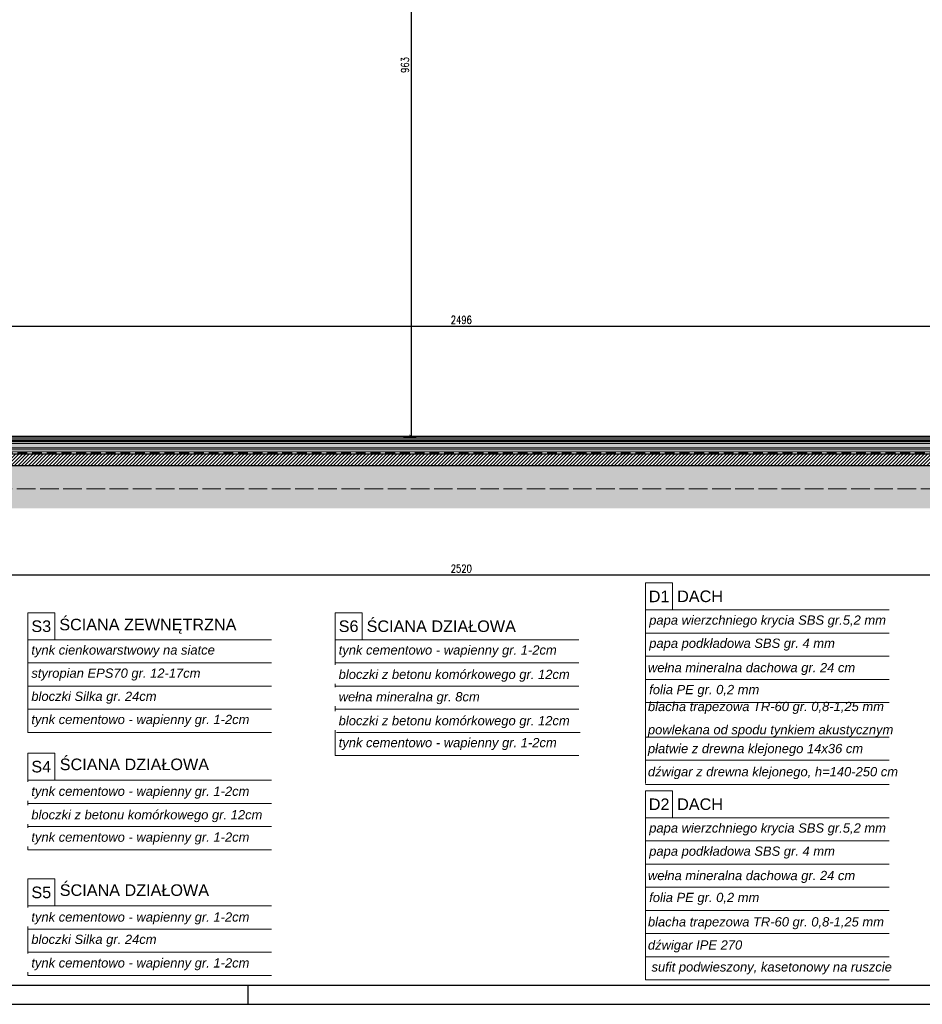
# Model space of a CAD drawing. Header units: millimetres. Extents: x 0 to 111311, y -48878 to -25280.
# Tile 68 of 161: x 76007 to 77176, y -43885 to -42609. Entities that reach past the tile are written whole.
import ezdxf

# ---------------------------------------------------------------- set-up
doc = ezdxf.new("R2010")
doc.units = ezdxf.units.MM
doc.linetypes.add('ACAD_ISO02W100', pattern=[15, 12, -3])
doc.linetypes.add('DASHED', pattern=[19.05, 12.7, -6.35])
doc.layers.get('Defpoints').update_dxf_attribs({"color": 30})
for name, color, linetype, lineweight in [('0.05', 74, 'Continuous', 5), ('izol term', 30, 'BATTING', 0), ('J wymiary', 1, 'Continuous', 9), ('kreskowanie', 250, 'Continuous', 9), ('OPIS', 7, 'Continuous', 5), ('sciany', 252, 'Continuous', 30)]:
    doc.layers.add(name, color=color, linetype=linetype, lineweight=lineweight)
doc.layers.add('A_Ściany', color=7, linetype='Continuous')
doc.layers.add('e-cad_opisy', color=7, linetype='Continuous')
doc.layers.add('HATCH', color=7, linetype='Continuous', lineweight=5, true_color=0x6e6e6e)
doc.styles.add('e-cad_1', font='simplex.shx', dxfattribs={"width": 0.8})
doc.styles.get("Standard").update_dxf_attribs({"font": 'arial.ttf'})
doc.linetypes.add('BATTING', pattern='A,0.00254,-2.54,[134,ltypeshp.shx,S=2.54,R=0,X=-2.54,Y=0],-5.08,[134,ltypeshp.shx,S=2.54,R=180,X=2.54,Y=0],-2.54', length=10.16254)
doc.dimstyles.new('e-cad_1_50_[cm]', dxfattribs={"dimscale": 5, "dimtxt": 2, "dimasz": 1, "dimexe": 1.25, "dimexo": 0.625, "dimtad": 1, "dimdec": 0, "dimrnd": 0.1, "dimzin": 1, "dimtxsty": 'e-cad_1', "dimblk": 'ARCHTICK', "dimcen": 2.5, "dimclrd": 7, "dimclre": 7, "dimclrt": 7, "dimadec": 0, "dimazin": 0, "dimtfac": 1, "dimtmove": 1, "dimatfit": 3, "dimldrblk": 'OBLIQUE', "dimfxl": 2, "dimfxlon": 1, "dimarcsym": 0})

# ---------------------------------------------------------------- blocks, each defined once
blk = doc.blocks.new('_ArchTick')
at = {"color": 0, "linetype": 'ByBlock', "const_width": 0.15}
blk.add_lwpolyline([(-0.5, -0.5), (0.5, 0.5)], dxfattribs=at)
blk = doc.blocks.new('*D1859')
at = {"layer": 'Defpoints', "color": 0, "ltscale": 2}
for p in [(77826.4, -43006.1), (77826.4, -43020.2), (75330.9, -43053.1)]:
    blk.add_point(p, dxfattribs=at)
at = {"layer": 'J wymiary', "color": 7, "lineweight": -2, "ltscale": 2}
for p, q in [((75330.9, -43016.1), (75330.9, -42999.8)), ((75330.9, -43006.1), (77826.4, -43006.1)), ((77826.4, -43016.1), (77826.4, -42999.8))]:
    blk.add_line(p, q, dxfattribs=at)
at = {"layer": 'J wymiary', "color": 7, "lineweight": -2, "ltscale": 2, "xscale": 5, "yscale": 5, "zscale": 5, "rotation": 180}
blk.add_blockref('_ArchTick', (75330.9, -43006.1), dxfattribs=at)
at = {"layer": 'J wymiary', "color": 7, "lineweight": -2, "ltscale": 2, "xscale": 5, "yscale": 5, "zscale": 5}
blk.add_blockref('_ArchTick', (77826.4, -43006.1), dxfattribs=at)
at = {"layer": 'J wymiary', "color": 7, "ltscale": 2, "insert": (76578.7, -42998), "char_height": 10, "attachment_point": 5, "style": 'e-cad_1'}
blk.add_mtext('2496', dxfattribs=at)
blk = doc.blocks.new('_Oblique')
at = {"layer": 'kreskowanie', "color": 0, "lineweight": -2}
blk.add_line((-0.5, -0.5), (0.5, 0.5), dxfattribs=at)
blk = doc.blocks.new('*D1864')
at = {"layer": 'Defpoints', "color": 0, "ltscale": 2}
for p in [(75318.9, -43269.3), (77838.4, -43269.3), (77838.4, -43328.4)]:
    blk.add_point(p, dxfattribs=at)
at = {"layer": 'J wymiary', "color": 7, "lineweight": -2, "ltscale": 2}
for p, q in [((75318.9, -43318.4), (75318.9, -43334.6)), ((75318.9, -43328.4), (77838.4, -43328.4)), ((77838.4, -43318.4), (77838.4, -43334.6))]:
    blk.add_line(p, q, dxfattribs=at)
at = {"layer": 'J wymiary', "color": 7, "lineweight": -2, "ltscale": 2, "xscale": 5, "yscale": 5, "zscale": 5, "rotation": 180}
blk.add_blockref('_ArchTick', (75318.9, -43328.4), dxfattribs=at)
at = {"layer": 'J wymiary', "color": 7, "lineweight": -2, "ltscale": 2, "xscale": 5, "yscale": 5, "zscale": 5}
blk.add_blockref('_ArchTick', (77838.4, -43328.4), dxfattribs=at)
at = {"layer": 'J wymiary', "color": 7, "ltscale": 2, "insert": (76578.7, -43320.2), "char_height": 10, "attachment_point": 5, "style": 'e-cad_1'}
blk.add_mtext('2520', dxfattribs=at)
blk = doc.blocks.new('*D1893')
at = {"layer": 'Defpoints', "color": 0, "ltscale": 2}
for p in [(76433.9, -42186.3), (76433.9, -43149.3), (76513.9, -43149.3)]:
    blk.add_point(p, dxfattribs=at)
at = {"layer": 'J wymiary', "color": 7, "lineweight": -2, "ltscale": 2}
for p, q in [((76503.9, -42186.3), (76520.2, -42186.3)), ((76513.9, -42186.3), (76513.9, -43149.3)), ((76503.9, -43149.3), (76520.2, -43149.3))]:
    blk.add_line(p, q, dxfattribs=at)
at = {"layer": 'J wymiary', "color": 7, "lineweight": -2, "ltscale": 2, "xscale": 5, "yscale": 5, "zscale": 5}
for p, rotation in [((76513.9, -42186.3), 90), ((76513.9, -43149.3), 270)]:
    blk.add_blockref('_ArchTick', p, dxfattribs=dict(at, rotation=rotation))
at = {"layer": 'J wymiary', "color": 7, "ltscale": 2, "insert": (76505.8, -42667.8), "char_height": 10, "attachment_point": 5, "rotation": 90, "style": 'e-cad_1'}
blk.add_mtext('963', dxfattribs=at)

msp = doc.modelspace()

# ---------------------------------------------------------------- hatches: boundary and pattern name
at = {"layer": 'HATCH'}
h = msp.add_hatch(dxfattribs=at)
h.set_pattern_fill('DASH', color=256, scale=0.6, angle=45, style=0)
h.set_pattern_definition([(45, (13892.6327, 2949.1842), (0, 2.694076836), [1.905, -1.905])])
h.paths.add_polyline_path([(75330.942, -43158.061), (75330.942, -43164.061), (77461.518, -43164.061), (77461.518, -43158.061)])
h = msp.add_hatch(dxfattribs=at)
h.set_pattern_fill('ANSI31', color=256, style=0)
h.set_pattern_definition([(45, (13892.6327, 2949.1842), (-2.24506403, 2.24506403), [])])
h.paths.add_polyline_path([(75329.442, -43172.061), (75329.442, -43187.061), (77461.518, -43187.061), (77461.518, -43172.061)])
h = msp.add_hatch(dxfattribs=at)
h.set_pattern_fill('AR-SAND', color=256, scale=0.15, angle=180)
h.set_pattern_definition([(217.5, (8540.922, 2718.507), (0.2400047, -7.34119856), [0, -5.7912, 0, -6.477, 0, -6.19125]), (187.5, (8540.922, 2718.507), (-6.7428492, -10.7523765), [0, -3.1242, 0, -5.2197, 0, -2.00025]), (147.5, (8545.6086, 2718.507), (-11.86488555, -0.02155777), [0, -1.905, 0, -6.858, 0, -8.9535]), (137.5, (8545.609, 2718.507), (-11.4533468, -3.3439398), [0, -0.9525, 0, -4.4958, 0, -5.1435])])
h.paths.add_polyline_path([(75329.442, -43187.061), (75329.442, -43217.061), (77461.518, -43217.061), (77461.518, -43187.061)])
at = {"layer": 'kreskowanie'}
h = msp.add_hatch(dxfattribs=at)
h.set_pattern_fill('EARTH', color=256, scale=2, angle=135, style=0)
h.set_pattern_definition([(135, (13892.633, 2949.184), (-17.9605122, 2e-15), [12.7, -12.7]), (135, (13889.265, 2945.817), (-17.9605122, 2e-15), [12.7, -12.7]), (135, (13885.897, 2942.449), (-17.9605122, 2e-15), [12.7, -12.7]), (225, (13883.652, 2942.449), (-4e-15, -17.9605122), [12.7, -12.7]), (225, (13880.285, 2945.817), (-4e-15, -17.9605122), [12.7, -12.7]), (225, (13876.917, 2949.184), (-4e-15, -17.9605122), [12.7, -12.7])])
h.paths.add_polyline_path([(75721.463, -43242.061), (77723.942, -43242.061), (77723.942, -43229.261), (77821.442, -43229.261), (77827.442, -43217.061), (75721.463, -43217.061)])
h.paths.add_polyline_path([(74806.942, -43227.261), (74806.942, -43202.261), (75253.019, -43202.261), (75253.019, -43205.491), (75285.019, -43205.491), (75285.019, -43202.261), (75305.942, -43202.261), (75305.942, -43227.261)])
h.paths.add_polyline_path([(75343.942, -43229.261), (75343.942, -43242.061), (75721.463, -43242.061), (75721.463, -43217.061), (75331.942, -43217.061), (75331.942, -43228.261), (75331.942, -43228.761), (75331.942, -43229.261)])
h.paths.add_polyline_path([(74446.942, -43227.261), (74657.765, -43227.261), (74657.765, -43202.261), (74446.942, -43202.261)])

# ---------------------------------------------------------------- linework, layer by layer
at = {"linetype": 'DASHED', "lineweight": 30}
msp.add_line((77826.442, -43170.561), (75330.942, -43170.561), dxfattribs=at)
msp.add_lwpolyline([(76756.441, -43149.261), (76456.441, -43149.261)])
at = {"layer": '0.05', "linetype": 'ACAD_ISO02W100', "ltscale": 2}
msp.add_line((77827.442, -43217.061), (75331.942, -43217.061), dxfattribs=at)
at = {"layer": 'A_Ściany'}
for p, q in [((77826.442, -43149.261), (75330.942, -43149.261)), ((77826.442, -43151.261), (75330.942, -43151.261)), ((77826.442, -43153.661), (75330.942, -43153.661)), ((77826.442, -43155.561), (75330.942, -43155.561)), ((77826.442, -43158.061), (75330.942, -43158.061)), ((77826.442, -43164.061), (75330.942, -43164.061))]:
    msp.add_line(p, q, dxfattribs=at)
at = {"layer": 'e-cad_opisy', "ltscale": 4}
msp.add_lwpolyline([(76302.771, -43884.707), (76302.771, -43859.707)], dxfattribs=at)
at = {"layer": 'izol term', "linetype": 'BATTING', "ltscale": 0.2}
msp.add_line((75330.942, -43166.561), (77826.442, -43166.561), dxfattribs=at)
at = {"layer": 'OPIS'}
msp.add_line((77826.442, -43169.061), (75330.942, -43169.061), dxfattribs=at)
at = {"layer": 'OPIS', "ltscale": 50}
for p, q in [((76017.422, -43377.494, 0), (76017.422, -43532.494, 0)), ((76415.303, -43377.494, 0), (76415.303, -43562.494, 0)), ((76817.317, -43373.757, 0), (77132.834, -43373.757, 0)), ((76817.317, -43403.757, 0), (77132.834, -43403.757, 0)), ((76017.422, -43412.494, 0), (76332.938, -43412.494, 0)), ((76415.303, -43412.494, 0), (76730.82, -43412.494, 0)), ((76017.422, -43442.494, 0), (76332.938, -43442.494, 0)), ((76415.303, -43442.494, 0), (76730.82, -43442.494, 0)), ((76817.317, -43433.757, 0), (77132.834, -43433.757, 0)), ((76017.422, -43472.494, 0), (76332.938, -43472.494, 0)), ((76415.303, -43472.494, 0), (76730.82, -43472.494, 0)), ((76017.422, -43502.494, 0), (76332.938, -43502.494, 0)), ((76415.303, -43502.494, 0), (76730.82, -43502.494, 0)), ((76017.422, -43532.494, 0), (76332.938, -43532.494, 0)), ((76817.317, -43538.587, 0), (77132.834, -43538.587, 0)), ((76017.422, -43559.397, 0), (76017.422, -43684.397, 0)), ((76415.303, -43562.494, 0), (76730.82, -43562.494, 0)), ((76817.317, -43568.587, 0), (77132.834, -43568.587, 0)), ((76817.317, -43600.088, 0), (77132.834, -43600.088, 0)), ((76817.317, -43608.08, 0), (76817.317, -43853.08, 0)), ((76817.317, -43643.08, 0), (77132.834, -43643.08, 0)), ((76817.317, -43673.08, 0), (77132.834, -43673.08, 0)), ((76817.317, -43703.08, 0), (77132.834, -43703.08, 0)), ((76017.422, -43722.32, 0), (76017.422, -43847.32, 0)), ((76817.317, -43733.08, 0), (77132.834, -43733.08, 0)), ((76817.317, -43763.08, 0), (77132.834, -43763.08, 0)), ((76817.317, -43793.08, 0), (77132.834, -43793.08, 0)), ((76817.317, -43823.08, 0), (77132.834, -43823.08, 0)), ((76817.317, -43853.08, 0), (77132.834, -43853.08, 0)), ((76817.317, -43853.08, 0), (77132.834, -43853.08, 0))]:
    msp.add_line(p, q, dxfattribs=at)
at = {"layer": 'OPIS', "ltscale": 50, "elevation": 0}
for points in [[(76817.317, -43373.757), (76852.317, -43373.757), (76852.317, -43338.757), (76817.317, -43338.757)], [(76017.422, -43412.494), (76052.422, -43412.494), (76052.422, -43377.494), (76017.422, -43377.494)], [(76415.303, -43412.494), (76450.303, -43412.494), (76450.303, -43377.494), (76415.303, -43377.494)], [(76817.317, -43643.08), (76852.317, -43643.08), (76852.317, -43608.08), (76817.317, -43608.08)]]:
    msp.add_lwpolyline(points, close=True, dxfattribs=at)
at = {"layer": 'sciany'}
for p, q in [((77826.442, -43172.061), (75330.942, -43172.061)), ((77826.442, -43187.061), (75330.942, -43187.061))]:
    msp.add_line(p, q, dxfattribs=at)

# ---------------------------------------------------------------- texts
at = {"layer": 'OPIS', "ltscale": 50, "char_height": 15}
for s, insert, width, attachment_point in [('\\A1;D1', (76834.817, -43356.257, 0), 21.21108, 5), ('\\A1; DACH', (76852.317, -43356.257, 0), 345.77751, 4), ('\\A1;S3', (76034.922, -43394.994, 0), 21.21108, 5), ('\\A1; ŚCIANA ZEWNĘTRZNA', (76052.422, -43394.994, 0), 335.5807, 4), ('\\A1;S6', (76432.803, -43394.994, 0), 21.21108, 5), ('\\A1; ŚCIANA DZIAŁOWA', (76450.303, -43394.994, 0), 335.5807, 4), ('\\A1;D2', (76834.817, -43625.58, 0), 21.21108, 5), ('\\A1; DACH', (76852.317, -43625.58, 0), 345.77751, 4)]:
    msp.add_mtext(s, dxfattribs=dict(at, insert=insert, width=width, attachment_point=attachment_point))
at = {"layer": 'OPIS', "char_height": 12, "attachment_point": 4}
for s, insert, width in [('\\pxsm1.5,ql;{\\fArial|b0|i1|c238|p34; papa wierzchniego krycia SBS gr.5,2 mm}', (76817.317, -43388.757, 0), 390.79935), ('\\pxsm1.5,ql;{\\fArial|b0|i1|c238|p34; papa podkładowa SBS gr. 4 mm}', (76817.317, -43418.757, 0), 390.79935), ('\\pxsm1.5,ql;{\\fArial|b0|i1|c238|p34; tynk cienkowarstwowy na siatce}', (76017.422, -43427.494, 0), 390.79935), ('\\pxsm1.5,ql;{\\fArial|b0|i1|c238|p34; tynk cementowo - wapienny gr. 1-2cm}', (76415.303, -43427.494, 0), 1175.57534), ('\\pxsm1.5,ql;{\\fArial|b0|i1|c238|p34;wełna mineralna dachowa gr. 24 cm}', (76820.308, -43450.348, 0), 390.79935), ('\\pxsm1.5,ql;{\\fArial|b0|i1|c238|p34; styropian EPS70 gr. 12-17cm}', (76017.422, -43457.494, 0), 390.79935), ('\\pxsm1.5,ql;{\\fArial|b0|i1|c238|p34; bloczki Silka gr. 24cm}', (76017.422, -43487.494, 0), 390.79935), ('\\pxsm1.5,ql;{\\fArial|b0|i1|c238|p34; folia PE gr. 0,2 mm}', (76817.317, -43478.757, 0), 390.79935), ('\\pxsm1.5,ql;{\\fArial|b0|i1|c238|p34;blacha trapezowa TR-60 gr. 0,8-1,25 mm\\Ppowlekana od spodu tynkiem akustycznym}', (76820.308, -43515.698, 0), 390.79935), ('\\pxsm1.5,ql;{\\fArial|b0|i1|c238|p34; tynk cementowo - wapienny gr. 1-2cm}', (76017.422, -43517.494, 0), 1175.57534), ('\\pxsm1.5,ql;{\\fArial|b0|i1|c238|p34; tynk cementowo - wapienny gr. 1-2cm}', (76415.303, -43547.494, 0), 1175.57534), ('\\pxsm1.5,ql;{\\fArial|b0|i1|c238|p34;płatwie z drewna klejonego 14x36 cm}', (76820.308, -43555.178, 0), 390.79935), ('\\pxsm1.5,ql;{\\fArial|b0|i1|c238|p34;dźwigar z drewna klejonego, h=140-250 cm}', (76820.308, -43585.178, 0), 390.79935), ('\\pxsm1.5,ql;{\\fArial|b0|i1|c238|p34; papa wierzchniego krycia SBS gr.5,2 mm}', (76817.317, -43658.08, 0), 390.79935), ('\\pxsm1.5,ql;{\\fArial|b0|i1|c238|p34; papa podkładowa SBS gr. 4 mm}', (76817.317, -43688.08, 0), 390.79935), ('\\pxsm1.5,ql;{\\fArial|b0|i1|c238|p34;wełna mineralna dachowa gr. 24 cm}', (76820.308, -43719.672, 0), 390.79935), ('\\pxsm1.5,ql;{\\fArial|b0|i1|c238|p34; folia PE gr. 0,2 mm}', (76817.317, -43748.08, 0), 390.79935), ('\\pxsm1.5,ql;{\\fArial|b0|i1|c238|p34;blacha trapezowa TR-60 gr. 0,8-1,25 mm}', (76820.308, -43779.672, 0), 390.79935), ('\\pxsm1.5,ql;{\\fArial|b0|i1|c238|p34; bloczki Silka gr. 24cm}', (76017.422, -43802.32, 0), 390.79935), ('\\pxsm1.5,ql;{\\fArial|b0|i1|c238|p34;dźwigar IPE 270}', (76820.308, -43809.672, 0), 390.79935), ('\\pxsm1.5,ql;{\\fArial|b0|i1|c238|p34; sufit podwieszony, kasetonowy na ruszcie}', (76820.308, -43838.08, 0), 390.79935)]:
    msp.add_mtext(s, dxfattribs=dict(at, insert=insert, width=width))
at = {"layer": 'OPIS', "ltscale": 50, "char_height": 15, "width": 345.77751, "attachment_point": 4, "bg_fill": 2}
for insert in [(76053.037, -43573.98, 0), (76053.037, -43736.903, 0)]:
    msp.add_mtext('\\A1; ŚCIANA DZIAŁOWA', dxfattribs=dict(at, insert=insert))

# ---------------------------------------------------------------- dimensions: what is measured, and where the dimension line sits
at = {"layer": 'J wymiary', "ltscale": 2}
dim = msp.add_linear_dim(base=(76513.931, -43149.261), p1=(76433.941, -42186.336), p2=(76433.941, -43149.261), angle=90, dimstyle='e-cad_1_50_[cm]', dxfattribs=at)
dim.commit()
dim.dimension.update_dxf_attribs({"geometry": '*D1893', "text_midpoint": (76505.806, -42667.798)})
for base, p1, p2, picture, middle in [((77826.441535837, -43006.091882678), (75330.941535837, -43053.050638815), (77826.441535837, -43020.150611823), '*D1859', (76578.691535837, -42997.966882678)), ((77838.4415, -43328.3686), (75318.9416, -43269.2606), (77838.4415, -43269.2606), '*D1864', (76578.6916, -43320.2436))]:
    dim = msp.add_linear_dim(base=base, p1=p1, p2=p2, dimstyle='e-cad_1_50_[cm]', dxfattribs=at)
    dim.commit()
    dim.dimension.update_dxf_attribs({"geometry": picture, "text_midpoint": middle})

# ---------------------------------------------------------------- next in the draw order: texts
at = {"layer": 'OPIS', "char_height": 12, "width": 390.79935, "attachment_point": 4, "bg_fill": 2}
for s, insert in [('\\pxsm1.5,ql;{\\fArial|b0|i1|c238|p34; bloczki z betonu komórkowego gr. 12cm}', (76415.303, -43459.043, 0)), ('\\pxsm1.5,ql;{\\fArial|b0|i1|c238|p34; bloczki z betonu komórkowego gr. 12cm}', (76415.303, -43519.043, 0)), ('\\pxsm1.5,ql;{\\fArial|b0|i1|c238|p34; tynk cementowo - wapienny gr. 1-2cm}', (76017.422, -43610.488, 0)), ('\\pxsm1.5,ql;{\\fArial|b0|i1|c238|p34; bloczki z betonu komórkowego gr. 12cm}', (76017.422, -43640.945, 0)), ('\\pxsm1.5,ql;{\\fArial|b0|i1|c238|p34; tynk cementowo - wapienny gr. 1-2cm}', (76017.422, -43773.412, 0)), ('\\pxsm1.5,ql;{\\fArial|b0|i1|c238|p34; tynk cementowo - wapienny gr. 1-2cm}', (76017.422, -43832.837, 0))]:
    msp.add_mtext(s, dxfattribs=dict(at, insert=insert))
at = {"layer": 'OPIS', "ltscale": 50, "char_height": 15, "width": 21.21108, "attachment_point": 5}
for s, insert in [('\\A1;S4', (76034.922, -43576.897, 0)), ('\\A1;S5', (76034.922, -43739.82, 0))]:
    msp.add_mtext(s, dxfattribs=dict(at, insert=insert))

# ---------------------------------------------------------------- next in the draw order: linework, layer by layer
at = {"layer": 'OPIS', "ltscale": 50}
for p, q in [((76817.317, -43463.757, 0), (77132.834, -43463.757, 0)), ((76417.038, -43532.494, 0), (76732.555, -43532.494, 0)), ((76017.422, -43594.397, 0), (76332.938, -43594.397, 0)), ((76017.422, -43624.397, 0), (76332.938, -43624.397, 0)), ((76017.422, -43757.32, 0), (76332.938, -43757.32, 0)), ((76017.422, -43787.32, 0), (76332.938, -43787.32, 0)), ((76017.422, -43817.32, 0), (76332.938, -43817.32, 0)), ((76017.422, -43847.32, 0), (76332.938, -43847.32, 0))]:
    msp.add_line(p, q, dxfattribs=at)
at = {"layer": 'OPIS', "ltscale": 50, "elevation": 0}
for points in [[(76017.422, -43594.397), (76052.422, -43594.397), (76052.422, -43559.397), (76017.422, -43559.397)], [(76017.422, -43757.32), (76052.422, -43757.32), (76052.422, -43722.32), (76017.422, -43722.32)]]:
    msp.add_lwpolyline(points, close=True, dxfattribs=at)

# ---------------------------------------------------------------- next in the draw order: texts
at = {"layer": 'OPIS', "char_height": 12, "width": 390.79935, "attachment_point": 4, "bg_fill": 2}
for s, insert in [('\\pxsm1.5,ql;{\\fArial|b0|i1|c238|p34; wełna mineralna gr. 8cm}', (76415.303, -43488.092, 0)), ('\\pxsm1.5,ql;{\\fArial|b0|i1|c238|p34; tynk cementowo - wapienny gr. 1-2cm}', (76017.422, -43669.914, 0))]:
    msp.add_mtext(s, dxfattribs=dict(at, insert=insert))

# ---------------------------------------------------------------- next in the draw order: linework, layer by layer
at = {"layer": 'e-cad_opisy', "ltscale": 4}
for points in [[(74102.771, -43884.707), (78102.771, -43884.707), (78102.771, -41784.707), (74227.771, -41784.707), (74227.771, -42399.707), (74102.771, -42399.707), (74102.771, -43884.707)], [(74252.771, -43859.707), (78077.771, -43859.707), (78077.771, -41809.707), (74252.771, -41809.707), (74252.771, -43859.707)]]:
    msp.add_lwpolyline(points, dxfattribs=at)
at = {"layer": 'OPIS', "ltscale": 50}
for p, q in [((76817.317, -43338.757, 0), (76817.317, -43598.587, 0)), ((76817.317, -43493.757, 0), (77132.834, -43493.757, 0)), ((76017.422, -43654.397, 0), (76332.938, -43654.397, 0)), ((76017.422, -43684.397, 0), (76332.938, -43684.397, 0))]:
    msp.add_line(p, q, dxfattribs=at)

doc.saveas('drawing.dxf')
